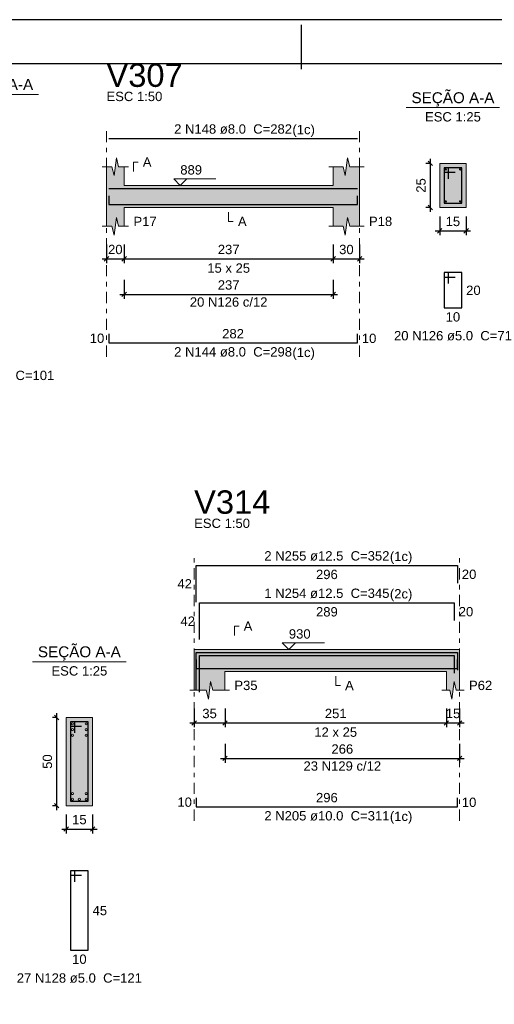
# Model space of a CAD drawing. Header units: millimetres. Extents: x 0 to 119, y 0 to 84.
# Tile 29 of 30: x 94 to 105, y 62 to 84. Entities that reach past the tile are written whole.
import ezdxf

# ---------------------------------------------------------------- set-up
doc = ezdxf.new("R2010")
doc.units = ezdxf.units.MM
doc.header["$MEASUREMENT"] = 0
doc.linetypes.add('DASHDOT', pattern=[2.54, 1.27, -0.635, 0, -0.635])
doc.linetypes.add('NULL', pattern=[0])
doc.layers.get('0').update_dxf_attribs({"lineweight": 18})
for name, color, linetype, lineweight in [('Descrição da armadura', 7, 'Continuous', 0), ('DT-Barras na forma', 2, 'Continuous', 30), ('DT-Barras no corte', 5, 'Continuous', 5), ('DT-Barras rebatidas', 2, 'Continuous', 30), ('DT-Cotas', 9, 'Continuous', 5), ('DT-Forma', 5, 'Continuous', 5), ('DT-Hachura forma vigas', 254, 'Continuous', 5), ('DT-Hachura seção vigas', 254, 'Continuous', 5), ('DT-Pontilhado', 9, 'DASHDOT', 5), ('DT-Textos', 7, 'Continuous', 5), ('DT-Título', 3, 'Continuous', 20), ('Textos armaduras', 7, 'Continuous', 0)]:
    doc.layers.add(name, color=color, linetype=linetype, lineweight=lineweight)
doc.layers.add('SEDUC_MARF', color=1, linetype='Continuous')
doc.layers.add('SEDUC_MARGG', color=7, linetype='Continuous')
doc.styles.add('Arial', font='txt')
doc.dimstyles.new('UM_25.000000', dxfattribs={"dimtxt": 0.18, "dimasz": 0.1, "dimexe": 0.1, "dimexo": 0.2, "dimgap": 0, "dimtad": 1, "dimtih": 1, "dimtoh": 1, "dimdec": 1, "dimlfac": 25, "dimzin": 0, "dimdsep": 46, "dimtxsty": 'Standard', "dimcen": 0.09, "dimdle": 0.1, "dimadec": 1, "dimazin": 2, "dimtfac": 1, "dimtdec": 4, "dimtofl": 0, "dimtmove": 0, "dimatfit": 3, "dimfxl": 1, "dimtolj": 1, "dimarcsym": 0})
doc.dimstyles.new('UM_50.000000', dxfattribs={"dimtxt": 0.18, "dimasz": 0.1, "dimexe": 0.1, "dimexo": 0.2, "dimgap": 0, "dimtad": 1, "dimtih": 1, "dimtoh": 1, "dimdec": 1, "dimlfac": 50, "dimzin": 0, "dimdsep": 46, "dimtxsty": 'Standard', "dimcen": 0.09, "dimdle": 0.1, "dimadec": 1, "dimazin": 2, "dimtfac": 1, "dimtdec": 4, "dimtofl": 0, "dimtmove": 0, "dimatfit": 3, "dimfxl": 1, "dimtolj": 1, "dimarcsym": 0})

# ---------------------------------------------------------------- blocks, each defined once
blk = doc.blocks.new('_Oblique')
at = {"color": 0, "linetype": 'ByBlock', "lineweight": -2}
blk.add_line((-0.5, -0.5), (0.5, 0.5), dxfattribs=at)
blk = doc.blocks.new('*D49')
at = {"layer": 'Defpoints', "color": 0}
for p in [(95.99, 79.207), (96.39, 79.207), (96.39, 78.678)]:
    blk.add_point(p, dxfattribs=at)
at = {"layer": 'DT-Cotas', "color": 0, "lineweight": -2}
for p, q in [((95.99, 79.007), (95.99, 78.578)), ((96.39, 79.007), (96.39, 78.578)), ((95.89, 78.678), (96.49, 78.678))]:
    blk.add_line(p, q, dxfattribs=at)
at = {"layer": 'DT-Cotas', "color": 0, "lineweight": -2, "xscale": 0.1, "yscale": 0.1, "zscale": 0.1, "rotation": 180}
blk.add_blockref('_Oblique', (95.99, 78.678), dxfattribs=at)
at = {"layer": 'DT-Cotas', "color": 0, "lineweight": -2, "xscale": 0.1, "yscale": 0.1, "zscale": 0.1}
blk.add_blockref('_Oblique', (96.39, 78.678), dxfattribs=at)
at = {"layer": 'DT-Cotas', "color": 7, "insert": (96.19, 78.889), "char_height": 0.2118, "attachment_point": 5, "rotation": 0.0057, "style": 'Arial'}
blk.add_mtext('\\A1;20', dxfattribs=at)
blk = doc.blocks.new('*D50')
at = {"layer": 'Defpoints', "color": 0}
for p in [(96.39, 79.207), (101.129, 79.207), (101.129, 78.678)]:
    blk.add_point(p, dxfattribs=at)
at = {"layer": 'DT-Cotas', "color": 0, "lineweight": -2}
for p, q in [((96.39, 79.007), (96.39, 78.578)), ((101.129, 79.007), (101.129, 78.578)), ((96.29, 78.678), (101.229, 78.678))]:
    blk.add_line(p, q, dxfattribs=at)
at = {"layer": 'DT-Cotas', "color": 0, "lineweight": -2, "xscale": 0.1, "yscale": 0.1, "zscale": 0.1, "rotation": 180}
blk.add_blockref('_Oblique', (96.39, 78.678), dxfattribs=at)
at = {"layer": 'DT-Cotas', "color": 0, "lineweight": -2, "xscale": 0.1, "yscale": 0.1, "zscale": 0.1}
blk.add_blockref('_Oblique', (101.129, 78.678), dxfattribs=at)
at = {"layer": 'DT-Cotas', "color": 7, "insert": (98.76, 78.889), "char_height": 0.2118, "attachment_point": 5, "rotation": 0.0057, "style": 'Arial'}
blk.add_mtext('\\A1;237', dxfattribs=at)
blk = doc.blocks.new('*D51')
at = {"layer": 'Defpoints', "color": 0}
for p in [(101.129, 79.207), (101.729, 79.207), (101.729, 78.678)]:
    blk.add_point(p, dxfattribs=at)
at = {"layer": 'DT-Cotas', "color": 0, "lineweight": -2}
for p, q in [((101.129, 79.007), (101.129, 78.578)), ((101.729, 79.007), (101.729, 78.578)), ((101.029, 78.678), (101.829, 78.678))]:
    blk.add_line(p, q, dxfattribs=at)
at = {"layer": 'DT-Cotas', "color": 0, "lineweight": -2, "xscale": 0.1, "yscale": 0.1, "zscale": 0.1, "rotation": 180}
blk.add_blockref('_Oblique', (101.129, 78.678), dxfattribs=at)
at = {"layer": 'DT-Cotas', "color": 0, "lineweight": -2, "xscale": 0.1, "yscale": 0.1, "zscale": 0.1}
blk.add_blockref('_Oblique', (101.729, 78.678), dxfattribs=at)
at = {"layer": 'DT-Cotas', "color": 7, "insert": (101.429, 78.889), "char_height": 0.2118, "attachment_point": 5, "rotation": 0.0057, "style": 'Arial'}
blk.add_mtext('\\A1;30', dxfattribs=at)
blk = doc.blocks.new('*D52')
at = {"layer": 'Defpoints', "color": 0}
for p in [(103.333, 80.842), (103.544, 80.842), (103.544, 79.842)]:
    blk.add_point(p, dxfattribs=at)
at = {"layer": 'DT-Cotas', "color": 0, "lineweight": -2}
for p, q in [((103.344, 80.842), (103.233, 80.842)), ((103.333, 79.742), (103.333, 80.942)), ((103.344, 79.842), (103.233, 79.842))]:
    blk.add_line(p, q, dxfattribs=at)
at = {"layer": 'DT-Cotas', "color": 0, "lineweight": -2, "xscale": 0.1, "yscale": 0.1, "zscale": 0.1}
for p, rotation in [((103.333, 80.842), 90), ((103.333, 79.842), 270)]:
    blk.add_blockref('_Oblique', p, dxfattribs=dict(at, rotation=rotation))
at = {"layer": 'DT-Cotas', "color": 7, "insert": (103.121, 80.342), "char_height": 0.2118, "attachment_point": 5, "rotation": 90, "style": 'Arial'}
blk.add_mtext('\\A1;25', dxfattribs=at)
blk = doc.blocks.new('*D53')
at = {"layer": 'Defpoints', "color": 0}
for p in [(103.544, 79.842), (104.144, 79.842), (104.144, 79.313)]:
    blk.add_point(p, dxfattribs=at)
at = {"layer": 'DT-Cotas', "color": 0, "lineweight": -2}
for p, q in [((103.544, 79.642), (103.544, 79.213)), ((104.144, 79.642), (104.144, 79.213)), ((103.444, 79.313), (104.244, 79.313))]:
    blk.add_line(p, q, dxfattribs=at)
at = {"layer": 'DT-Cotas', "color": 0, "lineweight": -2, "xscale": 0.1, "yscale": 0.1, "zscale": 0.1, "rotation": 180}
blk.add_blockref('_Oblique', (103.544, 79.313), dxfattribs=at)
at = {"layer": 'DT-Cotas', "color": 0, "lineweight": -2, "xscale": 0.1, "yscale": 0.1, "zscale": 0.1}
blk.add_blockref('_Oblique', (104.144, 79.313), dxfattribs=at)
at = {"layer": 'DT-Cotas', "color": 7, "insert": (103.844, 79.525), "char_height": 0.2118, "attachment_point": 5, "rotation": 0.0057, "style": 'Arial'}
blk.add_mtext('\\A1;15', dxfattribs=at)
blk = doc.blocks.new('*D54')
at = {"layer": 'Defpoints', "color": 0}
for p in [(96.39, 78.402), (101.129, 78.402), (101.129, 77.873)]:
    blk.add_point(p, dxfattribs=at)
at = {"layer": 'DT-Cotas', "color": 0, "lineweight": -2}
for p, q in [((96.39, 78.202), (96.39, 77.773)), ((101.129, 78.202), (101.129, 77.773)), ((96.29, 77.873), (101.229, 77.873))]:
    blk.add_line(p, q, dxfattribs=at)
at = {"layer": 'DT-Cotas', "color": 0, "lineweight": -2, "xscale": 0.1, "yscale": 0.1, "zscale": 0.1, "rotation": 180}
blk.add_blockref('_Oblique', (96.39, 77.873), dxfattribs=at)
at = {"layer": 'DT-Cotas', "color": 0, "lineweight": -2, "xscale": 0.1, "yscale": 0.1, "zscale": 0.1}
blk.add_blockref('_Oblique', (101.129, 77.873), dxfattribs=at)
at = {"layer": 'DT-Cotas', "color": 7, "insert": (98.76, 78.085), "char_height": 0.2118, "attachment_point": 5, "rotation": 0.0057, "style": 'Arial'}
blk.add_mtext('\\A1;237', dxfattribs=at)
blk = doc.blocks.new('*D93')
at = {"layer": 'Defpoints', "color": 0}
for p in [(94.863, 68.281), (95.075, 68.281), (95.075, 66.281)]:
    blk.add_point(p, dxfattribs=at)
at = {"layer": 'DT-Cotas', "color": 0, "lineweight": -2}
for p, q in [((94.863, 66.181), (94.863, 68.381)), ((94.875, 68.281), (94.763, 68.281)), ((94.875, 66.281), (94.763, 66.281))]:
    blk.add_line(p, q, dxfattribs=at)
at = {"layer": 'DT-Cotas', "color": 0, "lineweight": -2, "xscale": 0.1, "yscale": 0.1, "zscale": 0.1}
for p, rotation in [((94.863, 68.281), 90), ((94.863, 66.281), 270)]:
    blk.add_blockref('_Oblique', p, dxfattribs=dict(at, rotation=rotation))
at = {"layer": 'DT-Cotas', "color": 7, "insert": (94.651, 67.281), "char_height": 0.2118, "attachment_point": 5, "rotation": 90, "style": 'Arial'}
blk.add_mtext('\\A1;50', dxfattribs=at)
blk = doc.blocks.new('*D94')
at = {"layer": 'Defpoints', "color": 0}
for p in [(95.075, 66.281), (95.675, 66.281), (95.675, 65.752)]:
    blk.add_point(p, dxfattribs=at)
at = {"layer": 'DT-Cotas', "color": 0, "lineweight": -2}
for p, q in [((95.075, 66.081), (95.075, 65.652)), ((95.675, 66.081), (95.675, 65.652)), ((94.975, 65.752), (95.775, 65.752))]:
    blk.add_line(p, q, dxfattribs=at)
at = {"layer": 'DT-Cotas', "color": 0, "lineweight": -2, "xscale": 0.1, "yscale": 0.1, "zscale": 0.1, "rotation": 180}
blk.add_blockref('_Oblique', (95.075, 65.752), dxfattribs=at)
at = {"layer": 'DT-Cotas', "color": 0, "lineweight": -2, "xscale": 0.1, "yscale": 0.1, "zscale": 0.1}
blk.add_blockref('_Oblique', (95.675, 65.752), dxfattribs=at)
at = {"layer": 'DT-Cotas', "color": 7, "insert": (95.375, 65.964), "char_height": 0.2118, "attachment_point": 5, "rotation": 0.0057, "style": 'Arial'}
blk.add_mtext('\\A1;15', dxfattribs=at)
blk = doc.blocks.new('*D97')
at = {"layer": 'Defpoints', "color": 0}
for p in [(97.977, 68.688), (98.677, 68.688), (98.677, 68.158)]:
    blk.add_point(p, dxfattribs=at)
at = {"layer": 'DT-Cotas', "color": 0, "lineweight": -2}
for p, q in [((97.977, 68.488), (97.977, 68.058)), ((98.677, 68.488), (98.677, 68.058)), ((97.877, 68.158), (98.777, 68.158))]:
    blk.add_line(p, q, dxfattribs=at)
at = {"layer": 'DT-Cotas', "color": 0, "lineweight": -2, "xscale": 0.1, "yscale": 0.1, "zscale": 0.1, "rotation": 180}
blk.add_blockref('_Oblique', (97.977, 68.158), dxfattribs=at)
at = {"layer": 'DT-Cotas', "color": 0, "lineweight": -2, "xscale": 0.1, "yscale": 0.1, "zscale": 0.1}
blk.add_blockref('_Oblique', (98.677, 68.158), dxfattribs=at)
at = {"layer": 'DT-Cotas', "color": 7, "insert": (98.327, 68.37), "char_height": 0.2118, "attachment_point": 5, "rotation": 0.0057, "style": 'Arial'}
blk.add_mtext('\\A1;35', dxfattribs=at)
blk = doc.blocks.new('*D98')
at = {"layer": 'Defpoints', "color": 0}
for p in [(98.677, 68.688), (103.697, 68.688), (103.697, 68.158)]:
    blk.add_point(p, dxfattribs=at)
at = {"layer": 'DT-Cotas', "color": 0, "lineweight": -2}
for p, q in [((98.677, 68.488), (98.677, 68.058)), ((103.697, 68.488), (103.697, 68.058)), ((98.577, 68.158), (103.797, 68.158))]:
    blk.add_line(p, q, dxfattribs=at)
at = {"layer": 'DT-Cotas', "color": 0, "lineweight": -2, "xscale": 0.1, "yscale": 0.1, "zscale": 0.1, "rotation": 180}
blk.add_blockref('_Oblique', (98.677, 68.158), dxfattribs=at)
at = {"layer": 'DT-Cotas', "color": 0, "lineweight": -2, "xscale": 0.1, "yscale": 0.1, "zscale": 0.1}
blk.add_blockref('_Oblique', (103.697, 68.158), dxfattribs=at)
at = {"layer": 'DT-Cotas', "color": 7, "insert": (101.187, 68.37), "char_height": 0.2118, "attachment_point": 5, "rotation": 0.0057, "style": 'Arial'}
blk.add_mtext('\\A1;251', dxfattribs=at)
blk = doc.blocks.new('*D99')
at = {"layer": 'Defpoints', "color": 0}
for p in [(103.697, 68.688), (103.997, 68.688), (103.997, 68.158)]:
    blk.add_point(p, dxfattribs=at)
at = {"layer": 'DT-Cotas', "color": 0, "lineweight": -2}
for p, q in [((103.697, 68.488), (103.697, 68.058)), ((103.997, 68.488), (103.997, 68.058)), ((103.597, 68.158), (104.097, 68.158))]:
    blk.add_line(p, q, dxfattribs=at)
at = {"layer": 'DT-Cotas', "color": 0, "lineweight": -2, "xscale": 0.1, "yscale": 0.1, "zscale": 0.1, "rotation": 180}
blk.add_blockref('_Oblique', (103.697, 68.158), dxfattribs=at)
at = {"layer": 'DT-Cotas', "color": 0, "lineweight": -2, "xscale": 0.1, "yscale": 0.1, "zscale": 0.1}
blk.add_blockref('_Oblique', (103.997, 68.158), dxfattribs=at)
at = {"layer": 'DT-Cotas', "color": 7, "insert": (103.847, 68.37), "char_height": 0.2118, "attachment_point": 5, "rotation": 0.0057, "style": 'Arial'}
blk.add_mtext('\\A1;15', dxfattribs=at)
blk = doc.blocks.new('*D102')
at = {"layer": 'Defpoints', "color": 0}
for p in [(98.677, 67.883), (103.997, 67.883), (103.997, 67.353)]:
    blk.add_point(p, dxfattribs=at)
at = {"layer": 'DT-Cotas', "color": 0, "lineweight": -2}
for p, q in [((98.677, 67.683), (98.677, 67.253)), ((103.997, 67.683), (103.997, 67.253)), ((98.577, 67.353), (104.097, 67.353))]:
    blk.add_line(p, q, dxfattribs=at)
at = {"layer": 'DT-Cotas', "color": 0, "lineweight": -2, "xscale": 0.1, "yscale": 0.1, "zscale": 0.1, "rotation": 180}
blk.add_blockref('_Oblique', (98.677, 67.353), dxfattribs=at)
at = {"layer": 'DT-Cotas', "color": 0, "lineweight": -2, "xscale": 0.1, "yscale": 0.1, "zscale": 0.1}
blk.add_blockref('_Oblique', (103.997, 67.353), dxfattribs=at)
at = {"layer": 'DT-Cotas', "color": 7, "insert": (101.337, 67.565), "char_height": 0.2118, "attachment_point": 5, "rotation": 0.0057, "style": 'Arial'}
blk.add_mtext('\\A1;266', dxfattribs=at)

msp = doc.modelspace()

# ---------------------------------------------------------------- hatches: boundary and pattern name
at = {"layer": 'DT-Hachura forma vigas', "linetype": 'Continuous'}
for points in [[(101.7293, 79.4189), (101.7293, 79.8425), (101.7293, 80.3425), (101.7293, 80.7661), (101.5043, 80.7661), (101.4543, 80.9661), (101.4043, 80.5661), (101.3543, 80.7661), (101.1293, 80.7661), (101.1293, 80.3425), (96.3897, 80.3425), (96.3897, 80.7661), (96.2647, 80.7661), (96.2147, 80.9661), (96.1647, 80.5661), (96.1147, 80.7661), (95.9897, 80.7661), (95.9897, 80.3425), (95.9897, 79.8425), (95.9897, 79.4189), (96.1147, 79.4189), (96.1647, 79.2189), (96.2147, 79.6189), (96.2647, 79.4189), (96.3897, 79.4189), (96.3897, 79.8425), (101.1293, 79.8425), (101.1293, 79.4189), (101.3543, 79.4189), (101.4043, 79.2189), (101.4543, 79.6189), (101.5043, 79.4189), (101.7293, 79.4189)], [(103.9966, 68.8993), (103.9966, 69.3229), (103.9966, 69.8229), (103.6966, 69.8229), (98.6766, 69.8229), (97.9766, 69.8229), (97.9766, 69.3229), (97.9766, 68.8993), (98.2516, 68.8993), (98.3016, 68.6993), (98.3516, 69.0993), (98.4016, 68.8993), (98.6766, 68.8993), (98.6766, 69.3229), (103.6966, 69.3229), (103.6966, 68.8993), (103.7716, 68.8993), (103.8216, 68.6993), (103.8716, 69.0993), (103.9216, 68.8993), (103.9966, 68.8993)]]:
    msp.add_hatch(color=254, dxfattribs=at).paths.add_polyline_path(points)
at = {"layer": 'DT-Hachura seção vigas', "linetype": 'Continuous'}
for points in [[(103.5445, 79.8425), (103.5445, 79.8425), (104.1445, 79.8425), (104.1445, 80.8425), (103.5445, 80.8425), (103.5445, 79.8425)], [(95.0745, 66.2813), (95.0745, 66.2813), (95.6745, 66.2813), (95.6745, 68.2813), (95.0745, 68.2813), (95.0745, 66.2813)]]:
    msp.add_hatch(color=254, dxfattribs=at).paths.add_polyline_path(points)

# ---------------------------------------------------------------- linework, layer by layer
at = {"layer": 'DT-Barras na forma'}
for p, q in [((103.7445, 80.7425), (103.6445, 80.7425)), ((103.6445, 80.7425), (103.6445, 79.9425)), ((104.0445, 80.7425), (103.6445, 80.7425)), ((103.6445, 80.7425), (103.6445, 80.6425)), ((103.6445, 80.6425), (103.8945, 80.6425)), ((103.7445, 80.4925), (103.7445, 80.7425)), ((104.0445, 79.9425), (104.0445, 80.7425)), ((103.6445, 79.9425), (104.0445, 79.9425)), ((95.2745, 68.1813), (95.1745, 68.1813)), ((95.1745, 68.1813), (95.1745, 66.3813)), ((95.5745, 68.1813), (95.1745, 68.1813)), ((95.1745, 68.1813), (95.1745, 68.0813)), ((95.1745, 68.0813), (95.4245, 68.0813)), ((95.2745, 67.9313), (95.2745, 68.1813)), ((95.5745, 66.3813), (95.5745, 68.1813)), ((95.1745, 66.3813), (95.5745, 66.3813))]:
    msp.add_line(p, q, dxfattribs=at)
for points in [[(96.0397, 80.2745), (101.6793, 80.2745)], [(96.0397, 80.1105), (96.0397, 79.9105), (101.6793, 79.9105), (101.6793, 80.1105)], [(98.0266, 68.9182), (98.0266, 69.7504), (103.9466, 69.7504), (103.9466, 69.3504)], [(98.0972, 68.8532), (98.0972, 69.6854), (103.876, 69.6854), (103.876, 69.2854)], [(98.0266, 69.5929), (98.0266, 69.3929), (103.9466, 69.3929), (103.9466, 69.5929)]]:
    msp.add_lwpolyline(points, dxfattribs=at)
at = {"layer": 'DT-Barras no corte'}
for centre, radius in [((103.6805, 80.7065), 0.016), ((104.0085, 80.7065), 0.016), ((103.6805, 79.9785), 0.016), ((104.0085, 79.9785), 0.016), ((95.2195, 68.1363), 0.025), ((95.5295, 68.1363), 0.025), ((95.2195, 68.0063), 0.025), ((95.2195, 67.8763), 0.025), ((95.5295, 68.0063), 0.025), ((95.5295, 67.8763), 0.025), ((95.2195, 66.5563), 0.025), ((95.5295, 66.5563), 0.025), ((95.2195, 66.4263), 0.025), ((95.3745, 66.4263), 0.025), ((95.5295, 66.4263), 0.025)]:
    msp.add_circle(centre, radius, dxfattribs=at)
at = {"layer": 'DT-Barras rebatidas'}
for points in [[(96.0397, 81.4041), (101.6793, 81.4041)], [(103.7445, 78.1158), (103.7445, 78.3658), (103.6445, 78.3658), (103.6445, 77.5658), (104.0445, 77.5658), (104.0445, 78.3658), (103.6445, 78.3658), (103.6445, 78.2658), (103.8945, 78.2658)], [(96.0397, 76.9758), (96.0397, 76.7758), (101.6793, 76.7758), (101.6793, 76.9758)], [(98.0266, 70.895), (98.0266, 71.7272), (103.9466, 71.7272), (103.9466, 71.3272)], [(98.0972, 70.0478), (98.0972, 70.88), (103.876, 70.88), (103.876, 70.48)], [(98.0266, 66.4583), (98.0266, 66.2583), (103.9466, 66.2583), (103.9466, 66.4583)], [(95.2745, 64.5546), (95.2745, 64.8046), (95.1745, 64.8046), (95.1745, 63.0046), (95.5745, 63.0046), (95.5745, 64.8046), (95.1745, 64.8046), (95.1745, 64.7046), (95.4245, 64.7046)]]:
    msp.add_lwpolyline(points, dxfattribs=at)
at = {"layer": 'DT-Forma'}
for p, q in [((96.1647, 80.5661), (96.2147, 80.9661)), ((96.2147, 80.9661), (96.2647, 80.7661)), ((101.4043, 80.5661), (101.4543, 80.9661)), ((101.4543, 80.9661), (101.5043, 80.7661)), ((104.1445, 80.8425), (103.5445, 80.8425)), ((103.5445, 80.8425), (103.5445, 79.8425)), ((104.1445, 79.8425), (104.1445, 80.8425)), ((95.8897, 80.7661), (96.1147, 80.7661)), ((95.9897, 80.3425), (95.9897, 80.7661)), ((96.1147, 80.7661), (96.1647, 80.5661)), ((96.2647, 80.7661), (96.4897, 80.7661)), ((96.3897, 80.7661), (96.3897, 80.3425)), ((101.0293, 80.7661), (101.3543, 80.7661)), ((101.1293, 80.3425), (101.1293, 80.7661)), ((101.3543, 80.7661), (101.4043, 80.5661)), ((101.5043, 80.7661), (101.8293, 80.7661)), ((101.7293, 80.7661), (101.7293, 80.3425)), ((96.3897, 80.3425), (101.1293, 80.3425)), ((95.9897, 79.8425), (95.9897, 79.4189)), ((96.3897, 79.4189), (96.3897, 79.8425)), ((96.3897, 79.8425), (101.1293, 79.8425)), ((101.1293, 79.8425), (101.1293, 79.4189)), ((101.7293, 79.4189), (101.7293, 79.8425)), ((103.5445, 79.8425), (104.1445, 79.8425)), ((96.1647, 79.2189), (96.2147, 79.6189)), ((96.2147, 79.6189), (96.2647, 79.4189)), ((101.4043, 79.2189), (101.4543, 79.6189)), ((101.4543, 79.6189), (101.5043, 79.4189)), ((95.8897, 79.4189), (96.1147, 79.4189)), ((96.1147, 79.4189), (96.1647, 79.2189)), ((96.2647, 79.4189), (96.4897, 79.4189)), ((101.0293, 79.4189), (101.3543, 79.4189)), ((101.3543, 79.4189), (101.4043, 79.2189)), ((101.5043, 79.4189), (101.8293, 79.4189)), ((97.9766, 69.8229), (98.6766, 69.8229)), ((98.6766, 69.8229), (103.6966, 69.8229)), ((103.6966, 69.8229), (103.9966, 69.8229)), ((97.9766, 69.3229), (97.9766, 68.8993)), ((98.6766, 68.8993), (98.6766, 69.3229)), ((98.6766, 69.3229), (103.6966, 69.3229)), ((103.6966, 69.3229), (103.6966, 68.8993)), ((103.9966, 68.8993), (103.9966, 69.3229)), ((98.3016, 68.6993), (98.3516, 69.0993)), ((98.3516, 69.0993), (98.4016, 68.8993)), ((103.8216, 68.6993), (103.8716, 69.0993)), ((103.8716, 69.0993), (103.9216, 68.8993)), ((97.8766, 68.8993), (98.2516, 68.8993)), ((98.2516, 68.8993), (98.3016, 68.6993)), ((98.4016, 68.8993), (98.7766, 68.8993)), ((103.5966, 68.8993), (103.7716, 68.8993)), ((103.7716, 68.8993), (103.8216, 68.6993)), ((103.9216, 68.8993), (104.0966, 68.8993)), ((95.6745, 68.2813), (95.0745, 68.2813)), ((95.0745, 68.2813), (95.0745, 66.2813)), ((95.6745, 66.2813), (95.6745, 68.2813)), ((95.0745, 66.2813), (95.6745, 66.2813))]:
    msp.add_line(p, q, dxfattribs=at)
at = {"layer": 'DT-Forma', "linetype": 'Continuous'}
for p, q in [((95.9897, 79.8425), (95.9897, 80.3425)), ((101.7293, 80.3425), (101.7293, 79.8425)), ((97.9766, 69.3229), (97.9766, 69.8229)), ((103.9966, 69.8229), (103.9966, 69.3229))]:
    msp.add_line(p, q, dxfattribs=at)
at = {"layer": 'DT-Pontilhado', "ltscale": 0.2}
for p, q in [((95.9897, 76.4581), (95.9897, 81.6159)), ((101.7293, 76.4581), (101.7293, 81.6159)), ((97.9766, 65.9406), (97.9766, 71.939)), ((103.9966, 65.9406), (103.9966, 71.939))]:
    msp.add_line(p, q, dxfattribs=at)
at = {"layer": 'DT-Textos'}
for p, q in [((92.3287, 82.4074), (94.4467, 82.4074)), ((102.7855, 82.1074), (104.9035, 82.1074)), ((94.3155, 69.5462), (96.4335, 69.5462))]:
    msp.add_line(p, q, dxfattribs=at)
for points in [[(96.6015, 80.6602), (96.6015, 80.872), (96.7074, 80.872)], [(97.8116, 80.4907), (97.6634, 80.3425), (97.5151, 80.4907), (98.4682, 80.4907)], [(98.7595, 79.7366), (98.7595, 79.5248), (98.8654, 79.5248)], [(98.8884, 70.1406), (98.8884, 70.3524), (98.9943, 70.3524)], [(100.2726, 69.9712), (100.1243, 69.8229), (99.976, 69.9712), (100.9291, 69.9712)], [(101.1866, 69.217), (101.1866, 69.0052), (101.2925, 69.0052)]]:
    msp.add_lwpolyline(points, dxfattribs=at)
at = {"layer": 'SEDUC_MARF'}
msp.add_line((100.4015, 83.9804), (100.4015, 82.9804), dxfattribs=at)
msp.add_lwpolyline([(118.9, 84.1), (0, 84.1), (0, 0), (118.9, 0)], close=True, dxfattribs=at)
at = {"layer": 'SEDUC_MARGG'}
msp.add_lwpolyline([(2.5, 1), (117.9, 1), (117.9, 83.1), (2.5, 83.1), (2.5, 1)], dxfattribs=at)

# ---------------------------------------------------------------- texts
at = {"layer": 'Descrição da armadura', "linetype": 'NULL', "char_height": 0.2118, "attachment_point": 8, "line_spacing_factor": 0.9, "style": 'Arial'}
for s, insert, width in [('2 N148 ø8.0  C=282', (98.8599, 81.5104), 5.239541), ('20 N126 c/12', (98.7595, 77.591), 3.450264), ('20 N126 ø5.0  C=71', (103.8449, 76.8244), 5.239541), ('2 N144 ø8.0  C=298', (98.8599, 76.4584), 5.239541), ('16 N125 ø5.0  C=101', (93.3877, 75.9244), 5.562109), ('2 N255 ø12.5  C=352', (100.9867, 71.8335), 5.562109), ('1 N254 ø12.5  C=345', (100.9867, 70.9855), 5.562109), ('23 N129 c/12', (101.3366, 67.0715), 3.450264), ('2 N205 ø10.0  C=311', (100.9867, 65.9405), 5.562109), ('27 N128 ø5.0  C=121', (95.3747, 62.2635), 5.562109)]:
    msp.add_mtext(s, dxfattribs=dict(at, insert=insert, width=width))
at = {"layer": 'DT-Textos', "linetype": 'NULL', "line_spacing_factor": 0.798, "style": 'Arial'}
for s, insert, char_height, width, attachment_point in [('SEÇÃO A-A', (93.3877, 82.4315), 0.2471, 3.812061, 8), ('ESC 1:50', (95.9899, 82.2514), 0.2118, 2.482559, 7), ('SEÇÃO A-A', (103.8449, 82.1315), 0.2471, 3.812061, 8), ('ESC 1:25', (103.8449, 81.7894), 0.2118, 2.482559, 8), ('(1c)', (100.2049, 81.4405), 0.2118, 0.998857, 7), ('A', (96.8129, 80.7664), 0.2118, 0.386855, 7), ('889', (97.6629, 80.5864), 0.2118, 0.967705, 7), ('P17', (96.6019, 79.4194), 0.2118, 1.031992, 7), ('A', (98.9709, 79.4194), 0.2118, 0.386855, 7), ('P18', (101.9409, 79.4194), 0.2118, 1.031992, 7), ('15 x 25', (98.7599, 78.3604), 0.2118, 1.902559, 8), ('(1c)', (100.2049, 76.3885), 0.2118, 0.998857, 7), ('ESC 1:50', (97.9767, 72.5745), 0.2118, 2.482559, 7), ('(1c)', (102.4147, 71.7636), 0.2118, 0.998857, 7), ('(2c)', (102.4147, 70.9156), 0.2118, 0.998857, 7), ('A', (99.0997, 70.2465), 0.2118, 0.386855, 7), ('930', (100.1247, 70.0665), 0.2118, 0.967705, 7), ('SEÇÃO A-A', (95.3747, 69.5706), 0.2471, 3.812061, 8), ('ESC 1:25', (95.3747, 69.2285), 0.2118, 2.482559, 8), ('P35', (98.8887, 68.8995), 0.2118, 1.031992, 7), ('A', (101.3987, 68.8995), 0.2118, 0.386855, 7), ('P62', (104.2087, 68.8995), 0.2118, 1.031992, 7), ('12 x 25', (101.1867, 67.8405), 0.2118, 1.902559, 8), ('(1c)', (102.4147, 65.8706), 0.2118, 0.998857, 7)]:
    msp.add_mtext(s, dxfattribs=dict(at, insert=insert, char_height=char_height, width=width, attachment_point=attachment_point))
at = {"layer": 'DT-Título', "linetype": 'NULL', "char_height": 0.5295, "width": 3.456465, "attachment_point": 7, "line_spacing_factor": 0.798, "style": 'Arial'}
for s, insert in [('V307', (95.9899, 82.5692)), ('V314', (97.9767, 72.8924))]:
    msp.add_mtext(s, dxfattribs=dict(at, insert=insert))
at = {"layer": 'Textos armaduras', "linetype": 'NULL', "char_height": 0.2118, "line_spacing_factor": 0.9, "style": 'Arial'}
for s, insert, width, attachment_point in [('20', (104.1445, 78.0717), 1.045137, 1), ('10', (103.8445, 77.4685), 1.045137, 2), ('10', (95.9397, 76.7699), 1.045137, 9), ('282', (98.8595, 76.8731), 1.367705, 8), ('10', (101.7793, 76.9817), 1.045137, 1), ('42', (97.9266, 71.2052), 1.045137, 9), ('296', (100.9866, 71.6299), 1.367705, 2), ('20', (104.0466, 71.6331), 1.045137, 1), ('289', (100.9866, 70.7827), 1.367705, 2), ('20', (103.976, 70.7859), 1.045137, 1), ('42', (97.9972, 70.358), 1.045137, 9), ('10', (97.9266, 66.2524), 1.045137, 9), ('296', (100.9866, 66.3556), 1.367705, 8), ('10', (104.0466, 66.4642), 1.045137, 1), ('45', (95.6745, 64.0105), 1.045137, 1), ('10', (95.3745, 62.9073), 1.045137, 2)]:
    msp.add_mtext(s, dxfattribs=dict(at, insert=insert, width=width, attachment_point=attachment_point))

# ---------------------------------------------------------------- dimensions: what is measured, and where the dimension line sits
at = {"layer": 'DT-Cotas'}
for base, p1, p2, picture, middle in [((103.3327, 80.8425), (103.5445, 79.8425), (103.5445, 80.8425), '*D52', (103.1209, 80.3425)), ((94.8627, 68.2813), (95.0745, 66.2813), (95.0745, 68.2813), '*D93', (94.6509, 67.2813))]:
    dim = msp.add_linear_dim(base=base, p1=p1, p2=p2, angle=90, dimstyle='UM_25.000000', override={"dimtxt": 0.2118, "dimasz": 0.1, "dimexe": 0.1, "dimexo": 0.2, "dimtad": 1, "dimtih": 0, "dimtoh": 0, "dimdec": 1, "dimlfac": 25, "dimzin": 8, "dimtxsty": 'Arial', "dimblk": 'Oblique', "dimblk1": 'Oblique', "dimblk2": 'Oblique', "dimsah": 1, "dimdle": 0.1, "dimse1": 0, "dimse2": 0, "dimclrt": 7, "dimadec": 1, "dimazin": 3, "dimtmove": 2, "dimldrblk": 'Oblique'}, dxfattribs=at)
    dim.commit()
    dim.dimension.update_dxf_attribs({"geometry": picture, "text_midpoint": middle, "dimtype": 160, "text_rotation": 90})
for base, p1, p2, dimstyle, override, picture, middle in [((104.1445, 79.313), (103.5445, 79.8425), (104.1445, 79.8425), 'UM_25.000000', {"dimtxt": 0.2118, "dimasz": 0.1, "dimexe": 0.1, "dimexo": 0.2, "dimtad": 1, "dimtih": 0, "dimtoh": 0, "dimdec": 1, "dimlfac": 25, "dimzin": 8, "dimtxsty": 'Arial', "dimblk": 'Oblique', "dimblk1": 'Oblique', "dimblk2": 'Oblique', "dimsah": 1, "dimdle": 0.1, "dimse1": 0, "dimse2": 0, "dimclrt": 7, "dimadec": 1, "dimazin": 3, "dimtmove": 2, "dimldrblk": 'Oblique'}, '*D53', (103.8445, 79.5248)), ((96.3897, 78.6776), (95.9897, 79.2071), (96.3897, 79.2071), 'UM_50.000000', {"dimtxt": 0.2118, "dimasz": 0.1, "dimexe": 0.1, "dimexo": 0.2, "dimtad": 1, "dimtih": 0, "dimtoh": 0, "dimdec": 1, "dimlfac": 50, "dimzin": 8, "dimtxsty": 'Arial', "dimblk": 'Oblique', "dimblk1": 'Oblique', "dimblk2": 'Oblique', "dimsah": 1, "dimdle": 0.1, "dimse1": 0, "dimse2": 0, "dimclrt": 7, "dimadec": 1, "dimazin": 3, "dimtmove": 2, "dimldrblk": 'Oblique'}, '*D49', (96.1897, 78.8894)), ((101.1293, 78.6776), (96.3897, 79.2071), (101.1293, 79.2071), 'UM_50.000000', {"dimtxt": 0.2118, "dimasz": 0.1, "dimexe": 0.1, "dimexo": 0.2, "dimtad": 1, "dimtih": 0, "dimtoh": 0, "dimdec": 1, "dimlfac": 50, "dimzin": 8, "dimtxsty": 'Arial', "dimblk": 'Oblique', "dimblk1": 'Oblique', "dimblk2": 'Oblique', "dimsah": 1, "dimdle": 0.1, "dimse1": 0, "dimse2": 0, "dimclrt": 7, "dimadec": 1, "dimazin": 3, "dimtmove": 2, "dimldrblk": 'Oblique'}, '*D50', (98.7595, 78.8894)), ((101.7293, 78.6776), (101.1293, 79.2071), (101.7293, 79.2071), 'UM_50.000000', {"dimtxt": 0.2118, "dimasz": 0.1, "dimexe": 0.1, "dimexo": 0.2, "dimtad": 1, "dimtih": 0, "dimtoh": 0, "dimdec": 1, "dimlfac": 50, "dimzin": 8, "dimtxsty": 'Arial', "dimblk": 'Oblique', "dimblk1": 'Oblique', "dimblk2": 'Oblique', "dimsah": 1, "dimdle": 0.1, "dimse1": 0, "dimse2": 0, "dimclrt": 7, "dimadec": 1, "dimazin": 3, "dimtmove": 2, "dimldrblk": 'Oblique'}, '*D51', (101.4293, 78.8894)), ((101.1293, 77.8727), (96.3897, 78.4022), (101.1293, 78.4022), 'UM_50.000000', {"dimtxt": 0.2118, "dimasz": 0.1, "dimexe": 0.1, "dimexo": 0.2, "dimtad": 1, "dimtih": 0, "dimtoh": 0, "dimdec": 1, "dimlfac": 50, "dimzin": 8, "dimtxsty": 'Arial', "dimblk": 'Oblique', "dimblk1": 'Oblique', "dimblk2": 'Oblique', "dimsah": 1, "dimdle": 0.1, "dimse1": 0, "dimse2": 0, "dimclrt": 7, "dimadec": 1, "dimazin": 3, "dimtmove": 2, "dimldrblk": 'Oblique'}, '*D54', (98.7595, 78.0845)), ((98.6766, 68.158), (97.9766, 68.6875), (98.6766, 68.6875), 'UM_50.000000', {"dimtxt": 0.2118, "dimasz": 0.1, "dimexe": 0.1, "dimexo": 0.2, "dimtad": 1, "dimtih": 0, "dimtoh": 0, "dimdec": 1, "dimlfac": 50, "dimzin": 8, "dimtxsty": 'Arial', "dimblk": 'Oblique', "dimblk1": 'Oblique', "dimblk2": 'Oblique', "dimsah": 1, "dimdle": 0.1, "dimse1": 0, "dimse2": 0, "dimclrt": 7, "dimadec": 1, "dimazin": 3, "dimtmove": 2, "dimldrblk": 'Oblique'}, '*D97', (98.3266, 68.3698)), ((103.6966, 68.158), (98.6766, 68.6875), (103.6966, 68.6875), 'UM_50.000000', {"dimtxt": 0.2118, "dimasz": 0.1, "dimexe": 0.1, "dimexo": 0.2, "dimtad": 1, "dimtih": 0, "dimtoh": 0, "dimdec": 1, "dimlfac": 50, "dimzin": 8, "dimtxsty": 'Arial', "dimblk": 'Oblique', "dimblk1": 'Oblique', "dimblk2": 'Oblique', "dimsah": 1, "dimdle": 0.1, "dimse1": 0, "dimse2": 0, "dimclrt": 7, "dimadec": 1, "dimazin": 3, "dimtmove": 2, "dimldrblk": 'Oblique'}, '*D98', (101.1866, 68.3698)), ((103.9966, 68.158), (103.6966, 68.6875), (103.9966, 68.6875), 'UM_50.000000', {"dimtxt": 0.2118, "dimasz": 0.1, "dimexe": 0.1, "dimexo": 0.2, "dimtad": 1, "dimtih": 0, "dimtoh": 0, "dimdec": 1, "dimlfac": 50, "dimzin": 8, "dimtxsty": 'Arial', "dimblk": 'Oblique', "dimblk1": 'Oblique', "dimblk2": 'Oblique', "dimsah": 1, "dimdle": 0.1, "dimse1": 0, "dimse2": 0, "dimclrt": 7, "dimadec": 1, "dimazin": 3, "dimtmove": 2, "dimldrblk": 'Oblique'}, '*D99', (103.8466, 68.3698)), ((103.9966, 67.3532), (98.6766, 67.8827), (103.9966, 67.8827), 'UM_50.000000', {"dimtxt": 0.2118, "dimasz": 0.1, "dimexe": 0.1, "dimexo": 0.2, "dimtad": 1, "dimtih": 0, "dimtoh": 0, "dimdec": 1, "dimlfac": 50, "dimzin": 8, "dimtxsty": 'Arial', "dimblk": 'Oblique', "dimblk1": 'Oblique', "dimblk2": 'Oblique', "dimsah": 1, "dimdle": 0.1, "dimse1": 0, "dimse2": 0, "dimclrt": 7, "dimadec": 1, "dimazin": 3, "dimtmove": 2, "dimldrblk": 'Oblique'}, '*D102', (101.3366, 67.565)), ((95.6745, 65.7518), (95.0745, 66.2813), (95.6745, 66.2813), 'UM_25.000000', {"dimtxt": 0.2118, "dimasz": 0.1, "dimexe": 0.1, "dimexo": 0.2, "dimtad": 1, "dimtih": 0, "dimtoh": 0, "dimdec": 1, "dimlfac": 25, "dimzin": 8, "dimtxsty": 'Arial', "dimblk": 'Oblique', "dimblk1": 'Oblique', "dimblk2": 'Oblique', "dimsah": 1, "dimdle": 0.1, "dimse1": 0, "dimse2": 0, "dimclrt": 7, "dimadec": 1, "dimazin": 3, "dimtmove": 2, "dimldrblk": 'Oblique'}, '*D94', (95.3745, 65.9636))]:
    dim = msp.add_linear_dim(base=base, p1=p1, p2=p2, dimstyle=dimstyle, override=override, dxfattribs=at)
    dim.commit()
    dim.dimension.update_dxf_attribs({"geometry": picture, "text_midpoint": middle, "dimtype": 160, "text_rotation": 0.00573})

doc.saveas('drawing.dxf')
